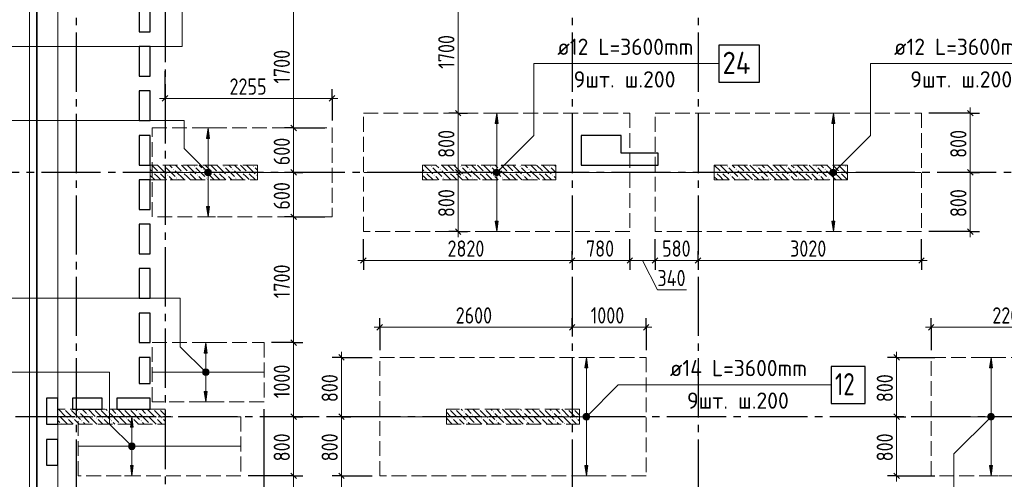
# Model space of a CAD drawing. Header units: millimetres. Extents: x 0 to 43617, y 0 to 59400.
# Tile 10 of 31: x 7160 to 20462, y 31584 to 37793. Entities that reach past the tile are written whole.
import ezdxf

# ---------------------------------------------------------------- set-up
doc = ezdxf.new("R2010")
doc.units = ezdxf.units.MM
doc.linetypes.add('______2', pattern=[270, 200, -70])
doc.linetypes.add('______5', pattern=[1100, 800, -100, 100, -100])
for name, color, linetype, lineweight in [('Standard', 7, 'Continuous', 25), ('ДОП Верх по У', 7, 'Continuous', 25), ('ЖБ Пилон', 180, 'Continuous', 25), ('Оси', 40, '______5', 18), ('Позиционная метка номер позиции', 7, 'Continuous', 13), ('Примечания', 7, 'Continuous', 25)]:
    doc.layers.add(name, color=color, linetype=linetype, lineweight=lineweight)
doc.layers.add('ЖБ Перекрытие верхний уровень', color=7, linetype='Continuous', lineweight=25, true_color=0xe0e0ff)
doc.styles.add('GOST 2.304-81', font='txt')
doc.styles.add('ISOCPEUR', font='txt')

msp = doc.modelspace()

# ---------------------------------------------------------------- hatches: boundary and pattern name
at = {"layer": 'ДОП Верх по У', "linetype": 'Continuous', "lineweight": 13, "transparency": 33554687}
for points in [[(13624, 36390), (13604, 36530), (13584, 36390)], [(18172, 36390), (18152, 36530), (18132, 36390)], [(9725, 36190), (9705, 36330), (9685, 36190)], [(9667, 35730), (9742, 35730), (9737, 35749)], [(9667, 35730), (9737, 35749), (9673, 35749)], [(9673, 35711), (9742, 35730), (9667, 35730)], [(9673, 35749), (9737, 35749), (9724, 35762)], [(9673, 35749), (9724, 35762), (9686, 35762)], [(9673, 35711), (9737, 35711), (9742, 35730)], [(9686, 35698), (9737, 35711), (9673, 35711)], [(9686, 35762), (9724, 35762), (9705, 35768)], [(9686, 35698), (9724, 35698), (9737, 35711)], [(9724, 35698), (9686, 35698), (9705, 35693)], [(13566, 35730), (13641, 35730), (13636, 35749)], [(13566, 35730), (13636, 35749), (13572, 35749)], [(13572, 35711), (13641, 35730), (13566, 35730)], [(13572, 35749), (13636, 35749), (13623, 35762)], [(13572, 35749), (13623, 35762), (13585, 35762)], [(13572, 35711), (13636, 35711), (13641, 35730)], [(13585, 35698), (13636, 35711), (13572, 35711)], [(13585, 35762), (13623, 35762), (13604, 35768)], [(13585, 35698), (13623, 35698), (13636, 35711)], [(13623, 35698), (13585, 35698), (13604, 35693)], [(18114, 35730), (18189, 35730), (18184, 35749)], [(18114, 35730), (18184, 35749), (18119, 35749)], [(18119, 35711), (18189, 35730), (18114, 35730)], [(18119, 35749), (18184, 35749), (18170, 35762)], [(18119, 35749), (18170, 35762), (18133, 35762)], [(18119, 35711), (18184, 35711), (18189, 35730)], [(18133, 35698), (18184, 35711), (18119, 35711)], [(18133, 35762), (18170, 35762), (18152, 35768)], [(18133, 35698), (18170, 35698), (18184, 35711)], [(18170, 35698), (18133, 35698), (18152, 35693)], [(9694, 33290), (9674, 33430), (9654, 33290)], [(14836, 33090), (14816, 33230), (14796, 33090)], [(20302, 33090), (20282, 33230), (20262, 33090)], [(9636, 33030), (9711, 33030), (9706, 33049)], [(9636, 33030), (9706, 33049), (9642, 33049)], [(9642, 33011), (9711, 33030), (9636, 33030)], [(9642, 33049), (9706, 33049), (9693, 33062)], [(9642, 33049), (9693, 33062), (9655, 33062)], [(9642, 33011), (9706, 33011), (9711, 33030)], [(9655, 32998), (9706, 33011), (9642, 33011)], [(9655, 33062), (9693, 33062), (9674, 33068)], [(9655, 32998), (9693, 32998), (9706, 33011)], [(9693, 32998), (9655, 32998), (9674, 32993)], [(14784, 32449), (14849, 32449), (14835, 32462)], [(14784, 32449), (14835, 32462), (14798, 32462)], [(14798, 32462), (14835, 32462), (14816, 32468)], [(20249, 32449), (20314, 32449), (20300, 32462)], [(20249, 32449), (20300, 32462), (20263, 32462)], [(20263, 32462), (20300, 32462), (20282, 32468)], [(8695, 32290), (8675, 32430), (8655, 32290)], [(14779, 32430), (14854, 32430), (14849, 32449)], [(14779, 32430), (14849, 32449), (14784, 32449)], [(14784, 32411), (14854, 32430), (14779, 32430)], [(14784, 32411), (14849, 32411), (14854, 32430)], [(14798, 32398), (14849, 32411), (14784, 32411)], [(14798, 32398), (14835, 32398), (14849, 32411)], [(14835, 32398), (14798, 32398), (14816, 32393)], [(20244, 32430), (20319, 32430), (20314, 32449)], [(20244, 32430), (20314, 32449), (20249, 32449)], [(20249, 32411), (20319, 32430), (20244, 32430)], [(20249, 32411), (20314, 32411), (20319, 32430)], [(20263, 32398), (20314, 32411), (20249, 32411)], [(20263, 32398), (20300, 32398), (20314, 32411)], [(20300, 32398), (20263, 32398), (20282, 32393)], [(8642, 32049), (8707, 32049), (8693, 32062)], [(8642, 32049), (8693, 32062), (8656, 32062)], [(8656, 32062), (8693, 32062), (8675, 32068)], [(8637, 32030), (8712, 32030), (8707, 32049)], [(8637, 32030), (8707, 32049), (8642, 32049)], [(8642, 32011), (8712, 32030), (8637, 32030)], [(8642, 32011), (8707, 32011), (8712, 32030)], [(8656, 31998), (8707, 32011), (8642, 32011)], [(8656, 31998), (8693, 31998), (8707, 32011)], [(8693, 31998), (8656, 31998), (8675, 31993)]]:
    msp.add_hatch(color=7, dxfattribs=at).paths.add_polyline_path(points)
for points in [[(9725, 35270), (9705, 35130), (9685, 35270)], [(13624, 35070), (13604, 34930), (13584, 35070)], [(18172, 35070), (18152, 34930), (18132, 35070)], [(9694, 32770), (9674, 32630), (9654, 32770)], [(8695, 31770), (8675, 31630), (8655, 31770)], [(14836, 31770), (14816, 31630), (14796, 31770)], [(20302, 31770), (20282, 31630), (20262, 31770)]]:
    msp.add_hatch(color=7, dxfattribs=at).paths.add_polyline_path(points, flags=16)
at = {"layer": 'ЖБ Пилон', "linetype": 'Continuous', "lineweight": 18, "transparency": 33554687}
for points in [[(9114, 35813), (9121, 35820), (9127, 35813), (9121, 35807)], [(9514, 35813), (9521, 35820), (9527, 35813), (9521, 35807)], [(9914, 35813), (9921, 35820), (9927, 35813), (9921, 35807)], [(10314, 35813), (10321, 35820), (10327, 35813), (10321, 35807)], [(12714, 35813), (12721, 35820), (12727, 35813), (12721, 35807)], [(13114, 35813), (13121, 35820), (13127, 35813), (13121, 35807)], [(13514, 35813), (13521, 35820), (13527, 35813), (13521, 35807)], [(13914, 35813), (13921, 35820), (13927, 35813), (13921, 35807)], [(14314, 35813), (14321, 35820), (14327, 35813), (14321, 35807)], [(16714, 35813), (16721, 35820), (16727, 35813), (16721, 35807)], [(17114, 35813), (17121, 35820), (17127, 35813), (17121, 35807)], [(17514, 35813), (17521, 35820), (17527, 35813), (17521, 35807)], [(17914, 35813), (17921, 35820), (17927, 35813), (17921, 35807)], [(18314, 35813), (18321, 35820), (18327, 35813), (18321, 35807)], [(8954, 35733), (8961, 35740), (8967, 35733), (8961, 35727)], [(9034, 35733), (9041, 35740), (9047, 35733), (9041, 35727)], [(9154, 35693), (9161, 35700), (9167, 35693), (9161, 35687)], [(9234, 35773), (9241, 35780), (9247, 35773), (9241, 35767)], [(9274, 35653), (9281, 35660), (9287, 35653), (9281, 35647)], [(9354, 35733), (9361, 35740), (9367, 35733), (9361, 35727)], [(9434, 35733), (9441, 35740), (9447, 35733), (9441, 35727)], [(9554, 35693), (9561, 35700), (9567, 35693), (9561, 35687)], [(9634, 35773), (9641, 35780), (9647, 35773), (9641, 35767)], [(9674, 35653), (9681, 35660), (9687, 35653), (9681, 35647)], [(9754, 35733), (9761, 35740), (9767, 35733), (9761, 35727)], [(9834, 35733), (9841, 35740), (9847, 35733), (9841, 35727)], [(9954, 35693), (9961, 35700), (9967, 35693), (9961, 35687)], [(10034, 35773), (10041, 35780), (10047, 35773), (10041, 35767)], [(10074, 35653), (10081, 35660), (10087, 35653), (10081, 35647)], [(10154, 35733), (10161, 35740), (10167, 35733), (10161, 35727)], [(10234, 35733), (10241, 35740), (10247, 35733), (10241, 35727)], [(10354, 35693), (10361, 35700), (10367, 35693), (10361, 35687)], [(12634, 35733), (12641, 35740), (12647, 35733), (12641, 35727)], [(12754, 35693), (12761, 35700), (12767, 35693), (12761, 35687)], [(12834, 35773), (12841, 35780), (12847, 35773), (12841, 35767)], [(12874, 35653), (12881, 35660), (12887, 35653), (12881, 35647)], [(12954, 35733), (12961, 35740), (12967, 35733), (12961, 35727)], [(13034, 35733), (13041, 35740), (13047, 35733), (13041, 35727)], [(13154, 35693), (13161, 35700), (13167, 35693), (13161, 35687)], [(13234, 35773), (13241, 35780), (13247, 35773), (13241, 35767)], [(13274, 35653), (13281, 35660), (13287, 35653), (13281, 35647)], [(13354, 35733), (13361, 35740), (13367, 35733), (13361, 35727)], [(13434, 35733), (13441, 35740), (13447, 35733), (13441, 35727)], [(13554, 35693), (13561, 35700), (13567, 35693), (13561, 35687)], [(13634, 35773), (13641, 35780), (13647, 35773), (13641, 35767)], [(13674, 35653), (13681, 35660), (13687, 35653), (13681, 35647)], [(13754, 35733), (13761, 35740), (13767, 35733), (13761, 35727)], [(13834, 35733), (13841, 35740), (13847, 35733), (13841, 35727)], [(13954, 35693), (13961, 35700), (13967, 35693), (13961, 35687)], [(14034, 35773), (14041, 35780), (14047, 35773), (14041, 35767)], [(14074, 35653), (14081, 35660), (14087, 35653), (14081, 35647)], [(14154, 35733), (14161, 35740), (14167, 35733), (14161, 35727)], [(14234, 35733), (14241, 35740), (14247, 35733), (14241, 35727)], [(14354, 35693), (14361, 35700), (14367, 35693), (14361, 35687)], [(16554, 35733), (16561, 35740), (16567, 35733), (16561, 35727)], [(16634, 35733), (16641, 35740), (16647, 35733), (16641, 35727)], [(16754, 35693), (16761, 35700), (16767, 35693), (16761, 35687)], [(16834, 35773), (16841, 35780), (16847, 35773), (16841, 35767)], [(16874, 35653), (16881, 35660), (16887, 35653), (16881, 35647)], [(16954, 35733), (16961, 35740), (16967, 35733), (16961, 35727)], [(17034, 35733), (17041, 35740), (17047, 35733), (17041, 35727)], [(17154, 35693), (17161, 35700), (17167, 35693), (17161, 35687)], [(17234, 35773), (17241, 35780), (17247, 35773), (17241, 35767)], [(17274, 35653), (17281, 35660), (17287, 35653), (17281, 35647)], [(17354, 35733), (17361, 35740), (17367, 35733), (17361, 35727)], [(17434, 35733), (17441, 35740), (17447, 35733), (17441, 35727)], [(17554, 35693), (17561, 35700), (17567, 35693), (17561, 35687)], [(17634, 35773), (17641, 35780), (17647, 35773), (17641, 35767)], [(17674, 35653), (17681, 35660), (17687, 35653), (17681, 35647)], [(17754, 35733), (17761, 35740), (17767, 35733), (17761, 35727)], [(17834, 35733), (17841, 35740), (17847, 35733), (17841, 35727)], [(17954, 35693), (17961, 35700), (17967, 35693), (17961, 35687)], [(18034, 35773), (18041, 35780), (18047, 35773), (18041, 35767)], [(18074, 35653), (18081, 35660), (18087, 35653), (18081, 35647)], [(18154, 35733), (18161, 35740), (18167, 35733), (18161, 35727)], [(18234, 35733), (18241, 35740), (18247, 35733), (18241, 35727)], [(7674, 32453), (7681, 32460), (7687, 32453), (7681, 32447)], [(7764, 32530), (7761, 32527), (7758, 32530)], [(7844, 32530), (7841, 32527), (7838, 32530)], [(7954, 32493), (7961, 32500), (7967, 32493), (7961, 32487)], [(8074, 32453), (8081, 32460), (8087, 32453), (8081, 32447)], [(8164, 32530), (8161, 32527), (8158, 32530)], [(8244, 32530), (8241, 32527), (8238, 32530)], [(8354, 32493), (8361, 32500), (8367, 32493), (8361, 32487)], [(8474, 32453), (8481, 32460), (8487, 32453), (8481, 32447)], [(8564, 32530), (8561, 32527), (8558, 32530)], [(8644, 32530), (8641, 32527), (8638, 32530)], [(8754, 32493), (8761, 32500), (8767, 32493), (8761, 32487)], [(8874, 32453), (8881, 32460), (8887, 32453), (8881, 32447)], [(8964, 32530), (8961, 32527), (8958, 32530)], [(9044, 32530), (9041, 32527), (9038, 32530)], [(12964, 32530), (12961, 32527), (12958, 32530)], [(13044, 32530), (13041, 32527), (13038, 32530)], [(13154, 32493), (13161, 32500), (13167, 32493), (13161, 32487)], [(13274, 32453), (13281, 32460), (13287, 32453), (13281, 32447)], [(13364, 32530), (13361, 32527), (13358, 32530)], [(13444, 32530), (13441, 32527), (13438, 32530)], [(13554, 32493), (13561, 32500), (13567, 32493), (13561, 32487)], [(13674, 32453), (13681, 32460), (13687, 32453), (13681, 32447)], [(13764, 32530), (13761, 32527), (13758, 32530)], [(13844, 32530), (13841, 32527), (13838, 32530)], [(13954, 32493), (13961, 32500), (13967, 32493), (13961, 32487)], [(14074, 32453), (14081, 32460), (14087, 32453), (14081, 32447)], [(14164, 32530), (14161, 32527), (14158, 32530)], [(14244, 32530), (14241, 32527), (14238, 32530)], [(14354, 32493), (14361, 32500), (14367, 32493), (14361, 32487)], [(14474, 32453), (14481, 32460), (14487, 32453), (14481, 32447)], [(14564, 32530), (14561, 32527), (14558, 32530)], [(14644, 32530), (14641, 32527), (14638, 32530)], [(7714, 32333), (7721, 32340), (7727, 32333), (7724, 32330), (7718, 32330)], [(7794, 32413), (7801, 32420), (7807, 32413), (7801, 32407)], [(7874, 32413), (7881, 32420), (7887, 32413), (7881, 32407)], [(7994, 32373), (8001, 32380), (8007, 32373), (8001, 32367)], [(8114, 32333), (8121, 32340), (8127, 32333), (8124, 32330), (8118, 32330)], [(8194, 32413), (8201, 32420), (8207, 32413), (8201, 32407)], [(8274, 32413), (8281, 32420), (8287, 32413), (8281, 32407)], [(8394, 32373), (8401, 32380), (8407, 32373), (8401, 32367)], [(8514, 32333), (8521, 32340), (8527, 32333), (8524, 32330), (8518, 32330)], [(8594, 32413), (8601, 32420), (8607, 32413), (8601, 32407)], [(8674, 32413), (8681, 32420), (8687, 32413), (8681, 32407)], [(8794, 32373), (8801, 32380), (8807, 32373), (8801, 32367)], [(8914, 32333), (8921, 32340), (8927, 32333), (8924, 32330), (8918, 32330)], [(8994, 32413), (9001, 32420), (9007, 32413), (9001, 32407)], [(9074, 32413), (9081, 32420), (9087, 32413), (9081, 32407)], [(12924, 32337), (12927, 32333), (12924, 32330), (12924, 32330)], [(12994, 32413), (13001, 32420), (13007, 32413), (13001, 32407)], [(13074, 32413), (13081, 32420), (13087, 32413), (13081, 32407)], [(13194, 32373), (13201, 32380), (13207, 32373), (13201, 32367)], [(13314, 32333), (13321, 32340), (13327, 32333), (13324, 32330), (13318, 32330)], [(13394, 32413), (13401, 32420), (13407, 32413), (13401, 32407)], [(13474, 32413), (13481, 32420), (13487, 32413), (13481, 32407)], [(13594, 32373), (13601, 32380), (13607, 32373), (13601, 32367)], [(13714, 32333), (13721, 32340), (13727, 32333), (13724, 32330), (13718, 32330)], [(13794, 32413), (13801, 32420), (13807, 32413), (13801, 32407)], [(13874, 32413), (13881, 32420), (13887, 32413), (13881, 32407)], [(13994, 32373), (14001, 32380), (14007, 32373), (14001, 32367)], [(14114, 32333), (14121, 32340), (14127, 32333), (14124, 32330), (14118, 32330)], [(14194, 32413), (14201, 32420), (14207, 32413), (14201, 32407)], [(14274, 32413), (14281, 32420), (14287, 32413), (14281, 32407)], [(14394, 32373), (14401, 32380), (14407, 32373), (14401, 32367)], [(14514, 32333), (14521, 32340), (14527, 32333), (14524, 32330), (14518, 32330)], [(14594, 32413), (14601, 32420), (14607, 32413), (14601, 32407)], [(14674, 32413), (14681, 32420), (14687, 32413), (14681, 32407)]]:
    msp.add_hatch(color=7, dxfattribs=at).paths.add_polyline_path(points, flags=16)
at = {"layer": 'Позиционная метка номер позиции', "linetype": 'Continuous', "lineweight": 13, "transparency": 33554687}
for points in [[(9673, 35698), (9716, 35773), (9662, 35719)], [(9662, 35719), (9716, 35773), (9694, 35773)], [(9662, 35719), (9694, 35773), (9662, 35741)], [(9662, 35741), (9694, 35773), (9673, 35762)], [(9673, 35698), (9737, 35762), (9716, 35773)], [(9694, 35687), (9737, 35762), (9673, 35698)], [(9694, 35687), (9748, 35741), (9737, 35762)], [(9716, 35687), (9748, 35741), (9694, 35687)], [(9716, 35687), (9748, 35719), (9748, 35741)], [(9748, 35719), (9716, 35687), (9737, 35698)], [(13561, 35741), (13636, 35698), (13572, 35762)], [(13561, 35719), (13615, 35687), (13561, 35741)], [(13561, 35741), (13615, 35687), (13636, 35698)], [(13593, 35687), (13561, 35719), (13572, 35698)], [(13561, 35719), (13593, 35687), (13615, 35687)], [(13572, 35762), (13647, 35719), (13593, 35773)], [(13572, 35762), (13636, 35698), (13647, 35719)], [(13593, 35773), (13647, 35719), (13647, 35741)], [(13593, 35773), (13647, 35741), (13615, 35773)], [(13615, 35773), (13647, 35741), (13636, 35762)], [(18108, 35741), (18183, 35698), (18120, 35762)], [(18108, 35719), (18163, 35687), (18108, 35741)], [(18108, 35741), (18163, 35687), (18183, 35698)], [(18140, 35687), (18108, 35719), (18120, 35698)], [(18108, 35719), (18140, 35687), (18163, 35687)], [(18120, 35762), (18195, 35719), (18140, 35773)], [(18120, 35762), (18183, 35698), (18195, 35719)], [(18140, 35773), (18195, 35719), (18195, 35741)], [(18140, 35773), (18195, 35741), (18163, 35773)], [(18163, 35773), (18195, 35741), (18183, 35762)], [(9642, 32998), (9685, 33073), (9631, 33019)], [(9631, 33019), (9685, 33073), (9663, 33073)], [(9631, 33019), (9663, 33073), (9631, 33041)], [(9631, 33041), (9663, 33073), (9642, 33062)], [(9642, 32998), (9706, 33062), (9685, 33073)], [(9663, 32987), (9706, 33062), (9642, 32998)], [(9663, 32987), (9717, 33041), (9706, 33062)], [(9685, 32987), (9717, 33041), (9663, 32987)], [(9685, 32987), (9717, 33019), (9717, 33041)], [(9717, 33019), (9685, 32987), (9706, 32998)], [(14773, 32441), (14848, 32398), (14785, 32462)], [(14785, 32462), (14860, 32419), (14805, 32473)], [(14785, 32462), (14848, 32398), (14860, 32419)], [(14805, 32473), (14860, 32419), (14860, 32441)], [(14805, 32473), (14860, 32441), (14828, 32473)], [(14828, 32473), (14860, 32441), (14848, 32462)], [(20313, 32398), (20250, 32462), (20238, 32441)], [(20325, 32419), (20270, 32473), (20250, 32462)], [(20325, 32419), (20250, 32462), (20313, 32398)], [(20325, 32441), (20293, 32473), (20270, 32473)], [(20325, 32441), (20270, 32473), (20325, 32419)], [(20293, 32473), (20325, 32441), (20313, 32462)], [(14773, 32419), (14828, 32387), (14773, 32441)], [(14773, 32441), (14828, 32387), (14848, 32398)], [(14805, 32387), (14773, 32419), (14785, 32398)], [(14773, 32419), (14805, 32387), (14828, 32387)], [(20313, 32398), (20238, 32441), (20293, 32387)], [(20293, 32387), (20238, 32441), (20238, 32419)], [(20293, 32387), (20238, 32419), (20270, 32387)], [(20270, 32387), (20238, 32419), (20250, 32398)], [(8643, 31998), (8686, 32073), (8631, 32019)], [(8631, 32019), (8686, 32073), (8663, 32073)], [(8631, 32019), (8663, 32073), (8631, 32041)], [(8631, 32041), (8663, 32073), (8643, 32062)], [(8643, 31998), (8707, 32062), (8686, 32073)], [(8663, 31987), (8707, 32062), (8643, 31998)], [(8663, 31987), (8718, 32041), (8707, 32062)], [(8686, 31987), (8718, 32041), (8663, 31987)], [(8686, 31987), (8718, 32019), (8718, 32041)], [(8718, 32019), (8686, 31987), (8707, 31998)]]:
    msp.add_hatch(color=7, dxfattribs=at).paths.add_polyline_path(points)

# ---------------------------------------------------------------- linework, layer by layer
at = {"layer": 'Standard', "color": 7, "linetype": 'Continuous', "lineweight": 25, "transparency": 33554687}
for p, q in [((7394, 28680), (7394, 57220)), ((8774, 38030), (8774, 37630)), ((8924, 37630), (8924, 38030)), ((8774, 37630), (8924, 37630)), ((8774, 37430), (8774, 37030)), ((8924, 37430), (8774, 37430)), ((8924, 37030), (8924, 37430)), ((8774, 37030), (8924, 37030)), ((8774, 36830), (8774, 36430)), ((8924, 36830), (8774, 36830)), ((8924, 36430), (8924, 36830)), ((9086, 36693), (9161, 36768)), ((11343, 36693), (11418, 36768)), ((13047, 36568), (13122, 36493)), ((19964, 36568), (20039, 36493)), ((8774, 36430), (8924, 36430)), ((10823, 36368), (10898, 36293)), ((8774, 36230), (8774, 35830)), ((8924, 36230), (8774, 36230)), ((8924, 35830), (8924, 36230)), ((14744, 36230), (14744, 35830)), ((15284, 36230), (14744, 36230)), ((15284, 35990), (15284, 36230)), ((15784, 35990), (15284, 35990)), ((15784, 35830), (15784, 35990)), ((8774, 35830), (8924, 35830)), ((14744, 35830), (15784, 35830)), ((10823, 35768), (10898, 35693)), ((13047, 35768), (13122, 35693)), ((19964, 35768), (20039, 35693)), ((8774, 35630), (8774, 35230)), ((8924, 35630), (8774, 35630)), ((8924, 35230), (8924, 35630)), ((8774, 35230), (8924, 35230)), ((10823, 35168), (10898, 35093)), ((8774, 35030), (8774, 34630)), ((8924, 35030), (8774, 35030)), ((8924, 34630), (8924, 35030)), ((13047, 34968), (13122, 34893)), ((19964, 34968), (20039, 34893)), ((8774, 34630), (8924, 34630)), ((11766, 34503), (11841, 34578)), ((14586, 34503), (14661, 34578)), ((15366, 34503), (15441, 34578)), ((15706, 34503), (15781, 34578)), ((16286, 34503), (16361, 34578)), ((19306, 34503), (19381, 34578)), ((8774, 34430), (8774, 34030)), ((8924, 34430), (8774, 34430)), ((8924, 34030), (8924, 34430)), ((8774, 34030), (8924, 34030)), ((8774, 33830), (8774, 33430)), ((8924, 33830), (8774, 33830)), ((8924, 33430), (8924, 33830)), ((11986, 33600), (12061, 33675)), ((14586, 33600), (14661, 33675)), ((15586, 33600), (15661, 33675)), ((19436, 33600), (19511, 33675)), ((8774, 33430), (8924, 33430)), ((10823, 33468), (10898, 33393)), ((11470, 33268), (11545, 33193)), ((18969, 33268), (19044, 33193)), ((8774, 33230), (8774, 32880)), ((8924, 33230), (8774, 33230)), ((8924, 32880), (8924, 33230)), ((8774, 32880), (8924, 32880)), ((7524, 32680), (7524, 32330)), ((7674, 32680), (7524, 32680)), ((7674, 32330), (7674, 32680)), ((7874, 32680), (7874, 32530)), ((8274, 32680), (7874, 32680)), ((8274, 32530), (8274, 32680)), ((8474, 32680), (8474, 32530)), ((8924, 32680), (8474, 32680)), ((8924, 32530), (8924, 32680)), ((7874, 32530), (8274, 32530)), ((8474, 32530), (8924, 32530)), ((10823, 32468), (10898, 32393)), ((11470, 32468), (11545, 32393)), ((18969, 32468), (19044, 32393)), ((7524, 32330), (7674, 32330)), ((7524, 32120), (7524, 31775)), ((7674, 32120), (7524, 32120)), ((7674, 31775), (7674, 32120)), ((7524, 31775), (7674, 31775)), ((10823, 31668), (10898, 31593)), ((11470, 31668), (11545, 31593)), ((18969, 31668), (19044, 31593))]:
    msp.add_line(p, q, dxfattribs=at)
at = {"layer": 'Standard', "color": 7, "linetype": 'Continuous', "lineweight": 13, "transparency": 33554687}
for p, q in [((13084, 38230), (13084, 36530)), ((10861, 38030), (10861, 36330)), ((9124, 36730), (9049, 36730)), ((9124, 36730), (11381, 36730)), ((11381, 36730), (11456, 36730)), ((20001, 36530), (20001, 36605)), ((13084, 36530), (13084, 35730)), ((10861, 36330), (10861, 35730)), ((10861, 35730), (10861, 35130)), ((13084, 35730), (13084, 34930)), ((20001, 35730), (20001, 34930)), ((10861, 35130), (10861, 33430)), ((13084, 34930), (13084, 34855)), ((20001, 34930), (20001, 34855)), ((11804, 34541), (11729, 34541)), ((14624, 34541), (15404, 34541)), ((15404, 34541), (15744, 34541)), ((15574, 34541), (15776, 34143)), ((15744, 34541), (16324, 34541)), ((16324, 34541), (19344, 34541)), ((19344, 34541), (19419, 34541)), ((15776, 34143), (16167, 34143)), ((12024, 33638), (11949, 33638)), ((12024, 33638), (14624, 33638)), ((14624, 33638), (15624, 33638)), ((15624, 33638), (15699, 33638)), ((19474, 33638), (19399, 33638)), ((19474, 33638), (21674, 33638)), ((10861, 33430), (10861, 32430)), ((11508, 33230), (11508, 33305)), ((19007, 33230), (19007, 33305)), ((10861, 32430), (10861, 31630)), ((11508, 32430), (11508, 31630)), ((19007, 32430), (19007, 31630)), ((10861, 31630), (10861, 29930)), ((11508, 31630), (11508, 29930)), ((19007, 31630), (19007, 31555))]:
    msp.add_line(p, q, dxfattribs=at)
at = {"layer": 'Standard', "color": 251, "linetype": 'Continuous', "lineweight": -3, "true_color": 0x656565, "transparency": 33554687}
for p, q in [((9124, 36730), (9124, 37097)), ((9124, 36730), (9124, 36855)), ((11381, 36730), (11381, 36855)), ((9124, 36730), (9124, 36605)), ((11381, 36730), (11381, 36605)), ((11381, 36730), (11381, 36430)), ((13084, 36530), (12959, 36530)), ((13084, 36530), (13209, 36530)), ((13084, 36530), (13084, 36530)), ((20001, 36530), (19444, 36530)), ((20001, 36530), (19876, 36530)), ((20001, 36530), (20126, 36530)), ((10861, 36330), (10736, 36330)), ((10861, 36330), (10986, 36330)), ((10861, 36330), (11281, 36330)), ((10861, 35730), (10736, 35730)), ((10861, 35730), (10986, 35730)), ((10861, 35730), (10861, 35730)), ((13084, 35730), (12959, 35730)), ((13084, 35730), (13209, 35730)), ((13084, 35730), (13084, 35730)), ((20001, 35730), (19876, 35730)), ((20001, 35730), (20126, 35730)), ((20001, 35730), (20001, 35730)), ((10861, 35130), (10736, 35130)), ((10861, 35130), (10986, 35130)), ((10861, 35130), (11281, 35130)), ((13084, 34930), (12959, 34930)), ((13084, 34930), (13209, 34930)), ((13084, 34930), (13095, 34930)), ((20001, 34930), (19444, 34930)), ((20001, 34930), (19876, 34930)), ((20001, 34930), (20126, 34930)), ((11804, 34541), (11804, 34830)), ((19344, 34541), (19344, 34830)), ((11804, 34541), (11804, 34666)), ((14624, 34541), (14624, 34666)), ((15404, 34541), (15404, 34666)), ((15744, 34541), (15744, 34666)), ((16324, 34541), (16324, 34666)), ((19344, 34541), (19344, 34666)), ((11804, 34541), (11804, 34416)), ((14624, 34541), (14624, 34416)), ((14624, 34541), (14624, 34541)), ((15404, 34541), (15404, 34416)), ((15744, 34541), (15744, 34416)), ((16324, 34541), (16324, 34416)), ((16324, 34541), (16324, 34541)), ((19344, 34541), (19344, 34416)), ((12024, 33638), (12024, 33763)), ((14624, 33638), (14624, 33763)), ((15624, 33638), (15624, 33763)), ((19474, 33638), (19474, 33763)), ((12024, 33638), (12024, 33513)), ((12024, 33638), (12024, 33330)), ((14624, 33638), (14624, 33513)), ((14624, 33638), (14624, 33638)), ((15624, 33638), (15624, 33513)), ((15624, 33638), (15624, 33330)), ((19474, 33638), (19474, 33513)), ((19474, 33638), (19474, 33330)), ((10861, 33430), (10736, 33430)), ((10861, 33430), (10986, 33430)), ((11508, 33230), (11383, 33230)), ((11508, 33230), (11633, 33230)), ((11508, 33230), (11924, 33230)), ((19007, 33230), (18882, 33230)), ((19007, 33230), (19132, 33230)), ((19007, 33230), (19524, 33230)), ((10861, 32430), (10736, 32430)), ((10861, 32430), (10986, 32430)), ((10861, 32430), (10861, 32430)), ((11508, 32430), (11383, 32430)), ((11508, 32430), (11633, 32430)), ((11508, 32430), (11508, 32430)), ((19007, 32430), (18882, 32430)), ((19007, 32430), (19132, 32430)), ((19007, 32430), (19007, 32430)), ((10861, 31630), (10736, 31630)), ((10861, 31630), (10986, 31630)), ((11508, 31630), (11383, 31630)), ((11508, 31630), (11633, 31630)), ((11508, 31630), (11924, 31630)), ((19007, 31630), (18882, 31630)), ((19007, 31630), (19132, 31630)), ((19007, 31630), (19524, 31630))]:
    msp.add_line(p, q, dxfattribs=at)
at = {"layer": 'Standard', "color": 254, "linetype": 'Continuous', "lineweight": 18, "true_color": 0xc4c4ff, "transparency": 33554687}
msp.add_lwpolyline([(7294, 10000), (33174, 10000), (33174, 57320), (7294, 57320), (7294, 10000)], dxfattribs=at)
at = {"layer": 'Standard', "color": 7, "linetype": 'Continuous', "lineweight": 25, "transparency": 33554687}
msp.add_lwpolyline([(7394, 10100), (33074, 10100), (33074, 57220), (7394, 57220), (7394, 10100)], dxfattribs=at)
at = {"layer": 'Standard', "color": 7, "linetype": 'Continuous', "lineweight": 13, "transparency": 33554687}
for points in [[(7674, 10380), (33074, 10380), (33074, 57220), (7674, 57220), (7674, 10380)], [(20001, 36530), (20001, 35858), (20001, 35858), (20001, 35730)], [(11804, 34541), (13109, 34541), (13109, 34541), (14624, 34541)], [(11508, 33230), (11508, 32551), (11508, 32551), (11508, 32430)], [(19007, 33230), (19007, 32562), (19007, 32562), (19007, 32430)]]:
    msp.add_lwpolyline(points, dxfattribs=at)
at = {"layer": 'Standard', "color": 251, "linetype": 'Continuous', "lineweight": -3, "true_color": 0x656565, "transparency": 33554687}
for points in [[(15404, 34541), (15404, 34558), (15404, 34558), (15404, 34558), (15404, 34558), (15404, 34830)], [(15744, 34541), (15744, 34558), (15744, 34558), (15744, 34558), (15744, 34558), (15744, 34830)], [(10861, 33430), (10844, 33430), (10844, 33430), (10844, 33430), (10844, 33430), (10844, 33430), (10844, 33430), (10844, 33430), (10844, 33430), (10844, 33430), (10844, 33430), (10844, 33430), (10844, 33430), (10844, 33430), (10844, 33430), (10844, 33430), (10844, 33430), (10844, 33430), (10844, 33430), (10844, 33430), (10844, 33430), (10844, 33430), (10844, 33430), (10561, 33430)], [(10461, 31156), (10461, 32124), (10461, 32124), (10461, 32530)], [(10861, 31630), (10844, 31630), (10844, 31630), (10844, 31630), (10844, 31630), (10844, 31630), (10844, 31630), (10844, 31630), (10844, 31630), (10844, 31630), (10844, 31630), (10844, 31630), (10844, 31630), (10844, 31630), (10844, 31630), (10844, 31630), (10844, 31630), (10844, 31630), (10844, 31630), (10249, 31630)]]:
    msp.add_lwpolyline(points, dxfattribs=at)
at = {"layer": 'ДОП Верх по У', "color": 7, "linetype": 'Continuous', "lineweight": 13, "transparency": 33554687}
for p, q in [((14404, 37200), (16490, 37200)), ((18952, 37200), (21038, 37200)), ((15924, 32859), (18032, 32859))]:
    msp.add_line(p, q, dxfattribs=at)
at = {"layer": 'ДОП Верх по У', "color": 251, "linetype": 'Continuous', "lineweight": 13, "true_color": 0x494949, "transparency": 33554687}
for p, q in [((13604, 36530), (13504, 36530)), ((13604, 36530), (13584, 36390)), ((13624, 36390), (13604, 36530)), ((13604, 36530), (13704, 36530)), ((13604, 36530), (13604, 36530)), ((18152, 36530), (18052, 36530)), ((18152, 36530), (18132, 36390)), ((18172, 36390), (18152, 36530)), ((18152, 36530), (18252, 36530)), ((18152, 36530), (18152, 36530)), ((9705, 36330), (9605, 36330)), ((9705, 36330), (9685, 36190)), ((9725, 36190), (9705, 36330)), ((9705, 36330), (9805, 36330)), ((9705, 36330), (9705, 36330)), ((13584, 36390), (13624, 36390)), ((13604, 35760), (13604, 36390)), ((18132, 36390), (18172, 36390)), ((18152, 35760), (18152, 36390)), ((9685, 36190), (9725, 36190)), ((9705, 35760), (9705, 36190)), ((9667, 35730), (9667, 35730)), ((9705, 35270), (9705, 35700)), ((9742, 35730), (9742, 35730)), ((13566, 35730), (13566, 35730)), ((13604, 35070), (13604, 35700)), ((13641, 35730), (13641, 35730)), ((18114, 35730), (18114, 35730)), ((18152, 35070), (18152, 35700)), ((18189, 35730), (18189, 35730)), ((9705, 35130), (9685, 35270)), ((9685, 35270), (9725, 35270)), ((9725, 35270), (9705, 35130)), ((9705, 35130), (9605, 35130)), ((9705, 35130), (9805, 35130)), ((9705, 35130), (9705, 35130)), ((13604, 34930), (13584, 35070)), ((13584, 35070), (13624, 35070)), ((13624, 35070), (13604, 34930)), ((18152, 34930), (18132, 35070)), ((18132, 35070), (18172, 35070)), ((18172, 35070), (18152, 34930)), ((13604, 34930), (13504, 34930)), ((13604, 34930), (13704, 34930)), ((13604, 34930), (13604, 34930)), ((18152, 34930), (18052, 34930)), ((18152, 34930), (18252, 34930)), ((18152, 34930), (18152, 34930)), ((9674, 33430), (9574, 33430)), ((9674, 33430), (9654, 33290)), ((9694, 33290), (9674, 33430)), ((9674, 33430), (9774, 33430)), ((9674, 33430), (9674, 33430)), ((9654, 33290), (9694, 33290)), ((9674, 33060), (9674, 33290)), ((14816, 33230), (14716, 33230)), ((14816, 33230), (14796, 33090)), ((14836, 33090), (14816, 33230)), ((14816, 33230), (14916, 33230)), ((14816, 33230), (14816, 33230)), ((20282, 33230), (20182, 33230)), ((20282, 33230), (20262, 33090)), ((20302, 33090), (20282, 33230)), ((20282, 33230), (20382, 33230)), ((20282, 33230), (20282, 33230)), ((9636, 33030), (9636, 33030)), ((9674, 32770), (9674, 33000)), ((9711, 33030), (9711, 33030)), ((14796, 33090), (14836, 33090)), ((14816, 32460), (14816, 33090)), ((20262, 33090), (20302, 33090)), ((20282, 32460), (20282, 33090)), ((9674, 32630), (9654, 32770)), ((9654, 32770), (9694, 32770)), ((9694, 32770), (9674, 32630)), ((9674, 32630), (9574, 32630)), ((9674, 32630), (9774, 32630)), ((9674, 32630), (9674, 32630)), ((8675, 32430), (8575, 32430)), ((8675, 32430), (8655, 32290)), ((8695, 32290), (8675, 32430)), ((8675, 32430), (8775, 32430)), ((8675, 32430), (8675, 32430)), ((14779, 32430), (14779, 32430)), ((14816, 31770), (14816, 32400)), ((14854, 32430), (14854, 32430)), ((20244, 32430), (20244, 32430)), ((20282, 31770), (20282, 32400)), ((20319, 32430), (20319, 32430)), ((8655, 32290), (8695, 32290)), ((8675, 32060), (8675, 32290)), ((8637, 32030), (8637, 32030)), ((8675, 31770), (8675, 32000)), ((8712, 32030), (8712, 32030)), ((8675, 31630), (8655, 31770)), ((8655, 31770), (8695, 31770)), ((8695, 31770), (8675, 31630)), ((14816, 31630), (14796, 31770)), ((14796, 31770), (14836, 31770)), ((14836, 31770), (14816, 31630)), ((20282, 31630), (20262, 31770)), ((20262, 31770), (20302, 31770)), ((20302, 31770), (20282, 31630)), ((8675, 31630), (8575, 31630)), ((8675, 31630), (8775, 31630)), ((8675, 31630), (8675, 31630)), ((14816, 31630), (14716, 31630)), ((14816, 31630), (14916, 31630)), ((14816, 31630), (14816, 31630)), ((20282, 31630), (20182, 31630)), ((20282, 31630), (20382, 31630)), ((20282, 31630), (20282, 31630))]:
    msp.add_line(p, q, dxfattribs=at)
at = {"layer": 'ДОП Верх по У', "color": 7, "linetype": 'Continuous', "lineweight": 18, "transparency": 33554687}
for p, q in [((11375, 35730), (8955, 35730)), ((11810, 35730), (15398, 35730)), ((15750, 35730), (19338, 35730)), ((10456, 33030), (8956, 33030)), ((12031, 32430), (15617, 32430)), ((19481, 32430), (21667, 32430)), ((10142, 32030), (7956, 32030))]:
    msp.add_line(p, q, dxfattribs=at)
at = {"layer": 'ДОП Верх по У', "color": 7, "linetype": 'Continuous', "lineweight": 25, "transparency": 33554687}
for points in [[(16604, 36950), (17154, 36950), (17154, 37450), (16604, 37450), (16604, 36950)], [(18124, 32609), (18584, 32609), (18584, 33109), (18124, 33109), (18124, 32609)]]:
    msp.add_lwpolyline(points, dxfattribs=at)
at = {"layer": 'ДОП Верх по У', "color": 251, "linetype": 'Continuous', "lineweight": 13, "true_color": 0x494949, "transparency": 33554687}
for centre in [(9705, 35730), (13604, 35730), (18152, 35730), (9674, 33030), (14816, 32430), (20282, 32430), (8675, 32030)]:
    msp.add_circle(centre, 37.5, dxfattribs=at)
at = {"layer": 'ЖБ Перекрытие верхний уровень', "color": 7, "linetype": 'Continuous', "lineweight": 18, "transparency": 33554687}
for p, q in [((7394, 57220), (7394, 28680)), ((8774, 37630), (8774, 38030)), ((8924, 38030), (8924, 37630)), ((8924, 37630), (8774, 37630)), ((8774, 37030), (8774, 37430)), ((8774, 37430), (8924, 37430)), ((8924, 37430), (8924, 37030)), ((8924, 37030), (8774, 37030)), ((8774, 36830), (8924, 36830)), ((8774, 36430), (8774, 36830)), ((8924, 36830), (8924, 36430)), ((8924, 36430), (8774, 36430)), ((8774, 35830), (8774, 36230)), ((8774, 36230), (8924, 36230)), ((8924, 36230), (8924, 35830)), ((15284, 36230), (14744, 36230)), ((14744, 36230), (14744, 35830)), ((15284, 35990), (15284, 36230)), ((15784, 35990), (15284, 35990)), ((15784, 35830), (15784, 35990)), ((8924, 35830), (8774, 35830)), ((14744, 35830), (15284, 35830)), ((15284, 35830), (15784, 35830)), ((8774, 35230), (8774, 35630)), ((8774, 35630), (8924, 35630)), ((8924, 35630), (8924, 35230)), ((8924, 35230), (8774, 35230)), ((8774, 34630), (8774, 35030)), ((8774, 35030), (8924, 35030)), ((8924, 35030), (8924, 34630)), ((8924, 34630), (8774, 34630)), ((8774, 34030), (8774, 34430)), ((8774, 34430), (8924, 34430)), ((8924, 34430), (8924, 34030)), ((8924, 34030), (8774, 34030)), ((8774, 33830), (8924, 33830)), ((8774, 33430), (8774, 33830)), ((8924, 33830), (8924, 33430)), ((8924, 33430), (8774, 33430)), ((8774, 32880), (8774, 33230)), ((8774, 33230), (8924, 33230)), ((8924, 33230), (8924, 32880)), ((8924, 32880), (8774, 32880)), ((7524, 32330), (7524, 32680)), ((7524, 32680), (7674, 32680)), ((7674, 32680), (7674, 32330)), ((7874, 32530), (7874, 32680)), ((7874, 32680), (8274, 32680)), ((8274, 32680), (8274, 32530)), ((8474, 32530), (8474, 32680)), ((8474, 32680), (8924, 32680)), ((8924, 32680), (8924, 32530)), ((8274, 32530), (7874, 32530)), ((8924, 32530), (8474, 32530)), ((7674, 32330), (7524, 32330)), ((7524, 31775), (7524, 32120)), ((7524, 32120), (7674, 32120)), ((7674, 32120), (7674, 31775)), ((7674, 31775), (7524, 31775))]:
    msp.add_line(p, q, dxfattribs=at)
at = {"layer": 'ЖБ Пилон', "color": 253, "linetype": '______2', "lineweight": 13, "true_color": 0xa0a0a0, "transparency": 33554687}
for p, q in [((10374, 35830), (8924, 35830)), ((8924, 35830), (8924, 35630)), ((10374, 35630), (10374, 35830)), ((14404, 35830), (12604, 35830)), ((12604, 35830), (12604, 35630)), ((14404, 35630), (14404, 35830)), ((18344, 35830), (16544, 35830)), ((16544, 35830), (16544, 35630)), ((18344, 35630), (18344, 35830)), ((8924, 35630), (10374, 35630)), ((12604, 35630), (14404, 35630)), ((16544, 35630), (18344, 35630)), ((9124, 32530), (7674, 32530)), ((7674, 32530), (7674, 32330)), ((9124, 32330), (9124, 32530)), ((14724, 32530), (12924, 32530)), ((12924, 32530), (12924, 32330)), ((14724, 32330), (14724, 32530)), ((7674, 32330), (9124, 32330)), ((12924, 32330), (14724, 32330))]:
    msp.add_line(p, q, dxfattribs=at)
at = {"layer": 'ЖБ Пилон', "color": 9, "linetype": 'Continuous', "lineweight": 18, "true_color": 0xc7c7c7, "transparency": 33554687}
for p, q in [((8944, 35830), (9021, 35753)), ((9024, 35830), (9141, 35713)), ((9141, 35793), (9261, 35673)), ((9221, 35793), (9184, 35830)), ((9264, 35830), (9341, 35753)), ((9344, 35830), (9421, 35753)), ((9424, 35830), (9541, 35713)), ((9541, 35793), (9661, 35673)), ((9621, 35793), (9584, 35830)), ((9664, 35830), (9741, 35753)), ((9744, 35830), (9821, 35753)), ((9824, 35830), (9941, 35713)), ((9941, 35793), (10061, 35673)), ((10021, 35793), (9984, 35830)), ((10064, 35830), (10141, 35753)), ((10144, 35830), (10221, 35753)), ((10224, 35830), (10341, 35713)), ((10341, 35793), (10374, 35760)), ((12624, 35830), (12741, 35713)), ((12741, 35793), (12861, 35673)), ((12821, 35793), (12784, 35830)), ((12864, 35830), (12941, 35753)), ((12944, 35830), (13021, 35753)), ((13024, 35830), (13141, 35713)), ((13141, 35793), (13261, 35673)), ((13221, 35793), (13184, 35830)), ((13264, 35830), (13341, 35753)), ((13344, 35830), (13421, 35753)), ((13424, 35830), (13541, 35713)), ((13541, 35793), (13661, 35673)), ((13621, 35793), (13584, 35830)), ((13664, 35830), (13741, 35753)), ((13744, 35830), (13821, 35753)), ((13824, 35830), (13941, 35713)), ((13941, 35793), (14061, 35673)), ((14021, 35793), (13984, 35830)), ((14064, 35830), (14141, 35753)), ((14144, 35830), (14221, 35753)), ((14224, 35830), (14341, 35713)), ((14341, 35793), (14404, 35730)), ((14404, 35810), (14384, 35830)), ((16544, 35830), (16621, 35753)), ((16624, 35830), (16741, 35713)), ((16741, 35793), (16861, 35673)), ((16821, 35793), (16784, 35830)), ((16864, 35830), (16941, 35753)), ((16944, 35830), (17021, 35753)), ((17024, 35830), (17141, 35713)), ((17141, 35793), (17261, 35673)), ((17221, 35793), (17184, 35830)), ((17264, 35830), (17341, 35753)), ((17344, 35830), (17421, 35753)), ((17424, 35830), (17541, 35713)), ((17541, 35793), (17661, 35673)), ((17621, 35793), (17584, 35830)), ((17664, 35830), (17741, 35753)), ((17744, 35830), (17821, 35753)), ((17824, 35830), (17941, 35713)), ((17941, 35793), (18061, 35673)), ((18021, 35793), (17984, 35830)), ((18064, 35830), (18141, 35753)), ((18144, 35830), (18221, 35753)), ((18224, 35830), (18341, 35713)), ((18341, 35793), (18344, 35790)), ((8924, 35770), (8941, 35753)), ((8924, 35690), (8981, 35633)), ((9021, 35673), (8981, 35713)), ((9061, 35633), (9021, 35673)), ((9061, 35713), (9144, 35630)), ((9181, 35673), (9224, 35630)), ((9261, 35753), (9381, 35633)), ((9421, 35673), (9381, 35713)), ((9461, 35633), (9421, 35673)), ((9461, 35713), (9544, 35630)), ((9581, 35673), (9624, 35630)), ((9661, 35753), (9781, 35633)), ((9821, 35673), (9781, 35713)), ((9861, 35633), (9821, 35673)), ((9861, 35713), (9944, 35630)), ((9981, 35673), (10024, 35630)), ((10061, 35753), (10181, 35633)), ((10221, 35673), (10181, 35713)), ((10261, 35633), (10221, 35673)), ((10261, 35713), (10344, 35630)), ((12604, 35770), (12621, 35753)), ((12621, 35673), (12604, 35690)), ((12661, 35633), (12621, 35673)), ((12661, 35713), (12744, 35630)), ((12781, 35673), (12824, 35630)), ((12861, 35753), (12981, 35633)), ((13021, 35673), (12981, 35713)), ((13061, 35633), (13021, 35673)), ((13061, 35713), (13144, 35630)), ((13181, 35673), (13224, 35630)), ((13261, 35753), (13381, 35633)), ((13421, 35673), (13381, 35713)), ((13461, 35633), (13421, 35673)), ((13461, 35713), (13544, 35630)), ((13581, 35673), (13624, 35630)), ((13661, 35753), (13781, 35633)), ((13821, 35673), (13781, 35713)), ((13861, 35633), (13821, 35673)), ((13861, 35713), (13944, 35630)), ((13981, 35673), (14024, 35630)), ((14061, 35753), (14181, 35633)), ((14221, 35673), (14181, 35713)), ((14261, 35633), (14221, 35673)), ((14261, 35713), (14344, 35630)), ((14381, 35673), (14404, 35650)), ((16544, 35670), (16581, 35633)), ((16621, 35673), (16581, 35713)), ((16661, 35633), (16621, 35673)), ((16661, 35713), (16744, 35630)), ((16781, 35673), (16824, 35630)), ((16861, 35753), (16981, 35633)), ((17021, 35673), (16981, 35713)), ((17061, 35633), (17021, 35673)), ((17061, 35713), (17144, 35630)), ((17181, 35673), (17224, 35630)), ((17261, 35753), (17381, 35633)), ((17421, 35673), (17381, 35713)), ((17461, 35633), (17421, 35673)), ((17461, 35713), (17544, 35630)), ((17581, 35673), (17624, 35630)), ((17661, 35753), (17781, 35633)), ((17821, 35673), (17781, 35713)), ((17861, 35633), (17821, 35673)), ((17861, 35713), (17944, 35630)), ((17981, 35673), (18024, 35630)), ((18061, 35753), (18181, 35633)), ((18221, 35673), (18181, 35713)), ((18261, 35633), (18221, 35673)), ((18261, 35713), (18344, 35630)), ((9304, 35630), (9301, 35633)), ((9704, 35630), (9701, 35633)), ((10104, 35630), (10101, 35633)), ((12904, 35630), (12901, 35633)), ((13304, 35630), (13301, 35633)), ((13704, 35630), (13701, 35633)), ((14104, 35630), (14101, 35633)), ((16904, 35630), (16901, 35633)), ((17304, 35630), (17301, 35633)), ((17704, 35630), (17701, 35633)), ((18104, 35630), (18101, 35633)), ((7684, 32530), (7781, 32433)), ((7821, 32473), (7781, 32513)), ((7861, 32433), (7821, 32473)), ((7861, 32513), (7981, 32393)), ((7924, 32530), (7941, 32513)), ((7981, 32473), (8101, 32353)), ((8004, 32530), (8061, 32473)), ((8084, 32530), (8181, 32433)), ((8221, 32473), (8181, 32513)), ((8261, 32433), (8221, 32473)), ((8261, 32513), (8381, 32393)), ((8324, 32530), (8341, 32513)), ((8381, 32473), (8501, 32353)), ((8404, 32530), (8461, 32473)), ((8484, 32530), (8581, 32433)), ((8621, 32473), (8581, 32513)), ((8661, 32433), (8621, 32473)), ((8661, 32513), (8781, 32393)), ((8724, 32530), (8741, 32513)), ((8781, 32473), (8901, 32353)), ((8804, 32530), (8861, 32473)), ((8884, 32530), (8981, 32433)), ((9021, 32473), (8981, 32513)), ((9061, 32433), (9021, 32473)), ((9061, 32513), (9124, 32450)), ((12924, 32490), (12981, 32433)), ((13021, 32473), (12981, 32513)), ((13061, 32433), (13021, 32473)), ((13061, 32513), (13181, 32393)), ((13124, 32530), (13141, 32513)), ((13181, 32473), (13301, 32353)), ((13204, 32530), (13261, 32473)), ((13284, 32530), (13381, 32433)), ((13421, 32473), (13381, 32513)), ((13461, 32433), (13421, 32473)), ((13461, 32513), (13581, 32393)), ((13524, 32530), (13541, 32513)), ((13581, 32473), (13701, 32353)), ((13604, 32530), (13661, 32473)), ((13684, 32530), (13781, 32433)), ((13821, 32473), (13781, 32513)), ((13861, 32433), (13821, 32473)), ((13861, 32513), (13981, 32393)), ((13924, 32530), (13941, 32513)), ((13981, 32473), (14101, 32353)), ((14004, 32530), (14061, 32473)), ((14084, 32530), (14181, 32433)), ((14221, 32473), (14181, 32513)), ((14261, 32433), (14221, 32473)), ((14261, 32513), (14381, 32393)), ((14324, 32530), (14341, 32513)), ((14381, 32473), (14501, 32353)), ((14404, 32530), (14461, 32473)), ((14484, 32530), (14581, 32433)), ((14621, 32473), (14581, 32513)), ((14661, 32433), (14621, 32473)), ((14661, 32513), (14724, 32450)), ((7674, 32380), (7701, 32353)), ((7804, 32330), (7701, 32433)), ((7821, 32393), (7884, 32330)), ((7901, 32393), (7964, 32330)), ((8044, 32330), (8021, 32353)), ((8204, 32330), (8101, 32433)), ((8221, 32393), (8284, 32330)), ((8301, 32393), (8364, 32330)), ((8444, 32330), (8421, 32353)), ((8604, 32330), (8501, 32433)), ((8621, 32393), (8684, 32330)), ((8701, 32393), (8764, 32330)), ((8844, 32330), (8821, 32353)), ((9004, 32330), (8901, 32433)), ((9021, 32393), (9084, 32330)), ((9101, 32393), (9124, 32370)), ((13004, 32330), (12924, 32410)), ((13021, 32393), (13084, 32330)), ((13101, 32393), (13164, 32330)), ((13244, 32330), (13221, 32353)), ((13404, 32330), (13301, 32433)), ((13421, 32393), (13484, 32330)), ((13501, 32393), (13564, 32330)), ((13644, 32330), (13621, 32353)), ((13804, 32330), (13701, 32433)), ((13821, 32393), (13884, 32330)), ((13901, 32393), (13964, 32330)), ((14044, 32330), (14021, 32353)), ((14204, 32330), (14101, 32433)), ((14221, 32393), (14284, 32330)), ((14301, 32393), (14364, 32330)), ((14444, 32330), (14421, 32353)), ((14604, 32330), (14501, 32433)), ((14621, 32393), (14684, 32330)), ((14701, 32393), (14724, 32370))]:
    msp.add_line(p, q, dxfattribs=at)
at = {"layer": 'Оси', "color": 8, "linetype": '______5', "lineweight": -3, "transparency": 33554687}
for p, q in [((9124, 57820), (9124, 7100)), ((7924, 57420), (7924, 7100)), ((14624, 57420), (14624, 7100)), ((16324, 57420), (16324, 7100)), ((22554, 35730), (3600, 35730)), ((23304, 32430), (3600, 32430))]:
    msp.add_line(p, q, dxfattribs=at)
at = {"layer": 'Позиционная метка номер позиции', "color": 7, "linetype": 'Continuous', "lineweight": 13, "transparency": 33554687}
for p, q in [((9673, 35762), (9673, 35762)), ((9673, 35698), (9673, 35698)), ((9737, 35762), (9737, 35762)), ((9737, 35698), (9737, 35698)), ((13572, 35762), (13572, 35762)), ((13572, 35698), (13572, 35698)), ((13636, 35762), (13636, 35762)), ((13636, 35698), (13636, 35698)), ((18120, 35762), (18120, 35762)), ((18120, 35698), (18120, 35698)), ((18183, 35762), (18183, 35762)), ((18183, 35698), (18183, 35698)), ((9642, 33062), (9642, 33062)), ((9642, 32998), (9642, 32998)), ((9706, 33062), (9706, 33062)), ((9706, 32998), (9706, 32998)), ((14785, 32462), (14785, 32462)), ((14848, 32462), (14848, 32462)), ((20250, 32462), (20250, 32462)), ((20313, 32462), (20313, 32462)), ((14785, 32398), (14785, 32398)), ((14848, 32398), (14848, 32398)), ((20250, 32398), (20250, 32398)), ((20313, 32398), (20313, 32398)), ((8643, 32062), (8643, 32062)), ((8707, 32062), (8707, 32062)), ((8643, 31998), (8643, 31998)), ((8707, 31998), (8707, 31998))]:
    msp.add_line(p, q, dxfattribs=at)
for points in [[(9674, 38430), (9354, 38110), (9354, 37430), (4921, 37430)], [(13604, 35730), (14104, 36230), (14104, 37200), (16604, 37200)], [(18152, 35730), (18652, 36230), (18652, 37200), (21152, 37200)], [(9705, 35730), (9380, 36055), (9380, 36430), (4921, 36430)], [(9674, 33030), (9329, 33375), (9329, 34030), (4921, 34030)], [(8675, 32030), (8375, 32330), (8375, 33030), (4921, 33030)], [(14816, 32430), (15246, 32859), (18124, 32859)], [(20282, 32430), (19782, 31930), (19782, 30800), (22282, 30800)]]:
    msp.add_lwpolyline(points, dxfattribs=at)
for centre in [(9705, 35730), (13604, 35730), (18152, 35730), (9674, 33030), (14816, 32430), (20282, 32430), (8675, 32030)]:
    msp.add_circle(centre, 45, dxfattribs=at)
at = {"layer": 'Примечания', "color": 7, "linetype": '______2', "lineweight": 18, "transparency": 33554687}
for p, q in [((11804, 36530), (15404, 36530)), ((11804, 34930), (11804, 36530)), ((15404, 36530), (15404, 34930)), ((15744, 36530), (19344, 36530)), ((15744, 34930), (15744, 36530)), ((19344, 36530), (19344, 34930)), ((8949, 36330), (11381, 36330)), ((8949, 35130), (8949, 36330)), ((11381, 36330), (11381, 35130)), ((11381, 35130), (8949, 35130)), ((15404, 34930), (11804, 34930)), ((19344, 34930), (15744, 34930)), ((8949, 33430), (10461, 33430)), ((8949, 32630), (8949, 33430)), ((10461, 33430), (10461, 32630)), ((12024, 33230), (15624, 33230)), ((12024, 31630), (12024, 33230)), ((15624, 33230), (15624, 31630)), ((19474, 33230), (21674, 33230)), ((19474, 31630), (19474, 33230)), ((10461, 32630), (8949, 32630)), ((7949, 32430), (10149, 32430)), ((7949, 31630), (7949, 32430)), ((10149, 32430), (10149, 31630)), ((10149, 31630), (7949, 31630)), ((15624, 31630), (12024, 31630)), ((21674, 31630), (19474, 31630))]:
    msp.add_line(p, q, dxfattribs=at)

# ---------------------------------------------------------------- texts
at = {"layer": 'Standard', "color": 7, "linetype": 'Continuous', "lineweight": 25, "transparency": 33554687, "char_height": 220, "attachment_point": 7, "rotation": 90, "style": 'GOST 2.304-81'}
for s, insert, width in [('1700', (13034, 37130), 625.74), ('1700', (10811, 36930), 625.74), ('800', (13034, 35927), 531.97), ('800', (19951, 35927), 531.97), ('600', (10811, 35827), 531.97), ('600', (10811, 35227), 531.97), ('800', (13034, 35127), 531.97), ('800', (19951, 35127), 531.97), ('1700', (10811, 34030), 625.74), ('1000', (10811, 32680), 625.74), ('800', (11458, 32627), 531.97), ('800', (18957, 32627), 531.97), ('800', (10811, 31827), 531.97), ('800', (11458, 31827), 531.97), ('800', (18957, 31827), 531.97)]:
    msp.add_mtext(s, dxfattribs=dict(at, insert=insert, width=width))
at = {"layer": 'Standard', "color": 7, "linetype": 'Continuous', "lineweight": 25, "transparency": 33554687, "char_height": 220, "attachment_point": 7, "style": 'GOST 2.304-81'}
for s, insert, width in [('2255', (9995, 36780), 641.48), ('2820', (12940, 34591), 672.63), ('780', (14811, 34591), 531.96), ('580', (15839, 34591), 516.4), ('3020', (17568, 34591), 657.05), ('340', (15776, 34193), 516.39), ('2600', (13050, 33688), 672.62), ('1000', (14874, 33688), 625.74), ('2200', (20300, 33688), 672.63)]:
    msp.add_mtext(s, dxfattribs=dict(at, insert=insert, width=width))
at = {"layer": 'ДОП Верх по У', "color": 7, "linetype": 'Continuous', "lineweight": 13, "transparency": 33554687, "attachment_point": 7, "style": 'ISOCPEUR'}
for s, insert, char_height, width in [('\\W0.96;ø12 L=3600mm ', (14424, 37317), 220, 2150.52), ('\\W0.96;ø12 L=3600mm ', (18972, 37317), 220, 2150.52), ('\\W0.88;24', (16654, 37060), 300, 582), ('\\W0.97;9шт. ш.200 ', (14644, 36877), 220, 1712.33), ('\\W0.97;9шт. ш.200 ', (19192, 36877), 220, 1712.32), ('\\W0.96;ø14 L=3600mm ', (15944, 32977), 220, 2172.61), ('\\W0.75;12', (18174, 32719), 300, 472.29), ('\\W0.97;9шт. ш.200 ', (16175, 32537), 220, 1712.32)]:
    msp.add_mtext(s, dxfattribs=dict(at, insert=insert, char_height=char_height, width=width))

doc.saveas('drawing.dxf')
